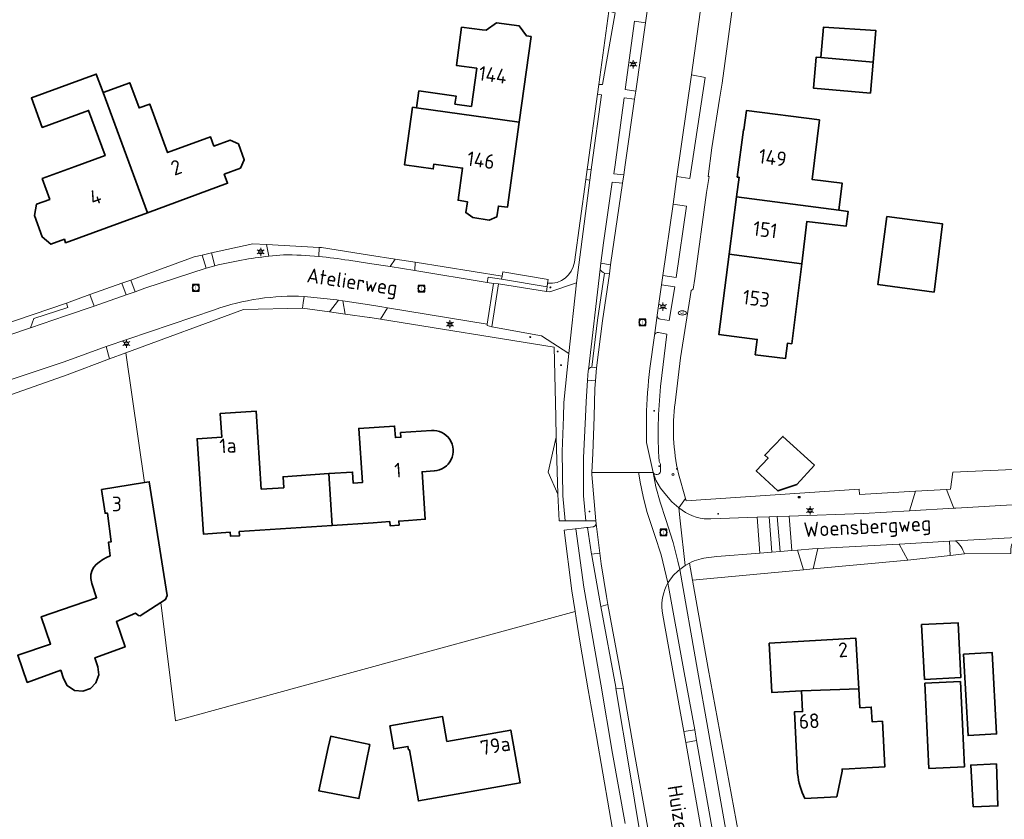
# Model space of a CAD drawing. Header units: metres. Extents: x 140853 to 145288, y 474558 to 480269.
# Tile 157 of 256: x 144862 to 144982, y 477003 to 477101. Entities that reach past the tile are written whole.
import ezdxf
from ezdxf.enums import TextEntityAlignment as Align
from ezdxf.lldxf.tags import DXFTag

# ---------------------------------------------------------------- set-up
doc = ezdxf.new("R2010")
doc.units = ezdxf.units.M
doc.header["$MEASUREMENT"] = 0
for name, color, linetype, lineweight in [('B-WE-GR-BEPLANTING_CULTUUR_HEESTERS-G', 90, 'Continuous', 18), ('B-WE-GR-GRAS_KRUIDENRIJK-G', 80, 'Continuous', 18), ('B-WE-GR-GROENVOORZIENING-G', 80, 'Continuous', 18), ('B-WE-IE-TERREINAFSCHEIDING_KUNSTMATIG_HEKWERK-G', 20, 'IE-TERREINAFSCHEIDING-KUNSTMATIG', 18), ('B-WE-KL-DATA_CAI-S', 90, 'KL-CAI-N', 18), ('B-WE-KL-ET_LS_OV_LICHTMAST-S', 190, 'Continuous', 18), ('B-WE-KL-WATER_BRANDLEIDING_PUT-S', 150, 'Continuous', 18), ('B-WE-KL-WATER_PUT-S', 170, 'Continuous', 18), ('B-WE-OG-BEBOUWING-G', 7, 'Continuous', 35), ('B-WE-OG-BEBOUWING_HUISNUMMER-T18', 10, 'Continuous', 18), ('B-WE-OG-BEBOUWING_STRAATNAAM-T18', 10, 'Continuous', 18), ('B-WE-OG-TERREIN_ERF-G', 7, 'Continuous', 18), ('B-WE-RI-GWA_RIOOLPUT-S', 30, 'Continuous', 18), ('B-WE-VH-VERHARDING_ASFALT-G', 252, 'Continuous', 18), ('B-WE-VH-VERHARDING_BEDRIJFSVLOERPLAAT-G', 252, 'Continuous', 18), ('B-WE-VH-VERHARDING_BETONSTRAATSTEEN-G', 252, 'Continuous', 18), ('B-WE-VH-VERHARDING_HALFVERHARDING_GRIND-G', 252, 'Continuous', 18), ('B-WE-VH-VERHARDING_OPEN-G', 252, 'Continuous', 18), ('B-WE-VH-VERHARDING_SIERBESTRATING-G', 252, 'Continuous', 18), ('B-WE-VH-VERHARDING_STRAATBAKSTEEN-G', 252, 'Continuous', 18), ('B-WE-VH-VERHARDING_TEGEL-G', 252, 'Continuous', 18), ('X-XX-XX-ALGEMEEN-S', 7, 'Continuous', 18)]:
    doc.layers.add(name, color=color, linetype=linetype, lineweight=lineweight)
doc.styles.add('NLCS-ISO', font='txt')
doc.styles.get("Standard").update_dxf_attribs({"font": 'arial.ttf'})
doc.linetypes.add('IE-TERREINAFSCHEIDING-KUNSTMATIG', pattern='A,4,[82,NLCS.shx,S=0.75,R=90,X=0,Y=0],4,-2', length=10)
tags = doc.linetypes.add('KL-CAI-N', pattern='A,4,-1,[101,NLCS.shx,S=0.5,R=0,X=0,Y=0],-1,4,-1,["C",Standard,S=1,R=0,X=-0.25,Y=-0.5],-1.5', length=12.5).pattern_tags.tags
tags[18] = DXFTag(74, 10)

# ---------------------------------------------------------------- blocks, each defined once
blk = doc.blocks.new('SIE-WEG_AFVALBAK_TYPE_01')
for radius in [0.25, 0.156]:
    blk.add_circle((0, 0), radius)
blk = doc.blocks.new('SKL-DATA_TERREINKAST-SO')
for q in [(-0.2, 0.2), (0.2, 0.2)]:
    blk.add_line((0, -0.21), q)
at = {"flags": 128}
blk.add_lwpolyline([(0.63, 0.35), (-0.63, 0.35), (-0.63, -0.35), (0.63, -0.35)], close=True, dxfattribs=at)
at = {"style": 'NLCS-ISO'}
blk.add_attdef('TYPE', text='', height=0.35, dxfattribs=at).set_placement((-0.03, 0.69), align=Align.MIDDLE_CENTER)
blk = doc.blocks.new('B-SIE-WEG_LICHTMAST-SO')
at = {"ltscale": 0.1}
for p, q in [((-1.1, 0.63), (-2.19, 1.27)), ((0, 1.27), (0, 2.53)), ((1.1, 0.63), (2.19, 1.27)), ((-1.1, -0.63), (-2.19, -1.27)), ((0, -1.27), (0, -2.53)), ((1.1, -0.63), (2.19, -1.27))]:
    blk.add_line(p, q, dxfattribs=at)
at = {"flags": 128}
for points in [[(-1.16, 0.5), (1.16, 0.5)], [(-1.16, -0.5), (1.16, -0.5)]]:
    blk.add_lwpolyline(points, dxfattribs=at)
at = {"ltscale": 0.1}
blk.add_circle((0, 0), 1.27, dxfattribs=at)
at = {"style": 'NLCS-ISO'}
blk.add_attdef('TYPE', text='', height=1.8, dxfattribs=at).set_placement((0, 2.53), align=Align.BOTTOM_CENTER)
blk = doc.blocks.new('SRI-PUT_INSPECTIE-SO')
at = {"lineweight": -3, "flags": 128}
blk.add_lwpolyline([(-2, -2), (2, -2), (2, 2), (-2, 2)], close=True, dxfattribs=at)
at = {"lineweight": -3, "ltscale": 1.5}
blk.add_circle((0, 0), 2, dxfattribs=at)
at = {"ltscale": 0.1, "style": 'NLCS-ISO'}
blk.add_text('I', height=2.5, dxfattribs=at).set_placement((0, -0.01), align=Align.MIDDLE_CENTER)
blk = doc.blocks.new('SKL-WATERLEIDINGPUT-SO')
at = {"color": 0, "linetype": 'ByBlock', "lineweight": 18}
blk.add_ellipse((0, 0), major_axis=(2.5, 0), ratio=0.54, dxfattribs=at)
at = {"color": 0, "linetype": 'ByBlock', "lineweight": 18, "style": 'NLCS-ISO'}
blk.add_text('wl', height=1.8, dxfattribs=at).set_placement((0, 0), align=Align.MIDDLE_CENTER)
blk = doc.blocks.new('SIE-WEG_STRAATPOT_BRANDKRAAN-SO')
blk.add_ellipse((0, 0), major_axis=(-0.729, 0), ratio=0.685994)
at = {"style": 'NLCS-ISO'}
blk.add_text('BR', height=0.4, dxfattribs=at).set_placement((-0.3, -0.15))

msp = doc.modelspace()

# ---------------------------------------------------------------- linework, layer by layer
at = {"layer": 'B-WE-GR-BEPLANTING_CULTUUR_HEESTERS-G', "ltscale": 0.2, "flags": 128}
for points in [[(144932.837, 477029.431), (144933.692, 477029.679), (144933.514, 477030.647), (144932.858, 477034.634), (144932.696, 477035.935), (144931.671, 477035.832), (144931.7, 477035.648), (144932.837, 477029.431)], [(144938.181, 476998.267), (144939.298, 476998.583), (144939.112, 476999.588), (144938.552, 477002.488), (144937.038, 477010.889), (144935.656, 477018.942), (144935.586, 477019.329), (144934.674, 477019.378), (144936.426, 477008.914), (144938.046, 476998.97), (144938.181, 476998.267)], [(144943.226, 477012.764), (144945.183, 477001.871), (144945.197, 477001.789), (144945.604, 477001.528), (144946.556, 477001.698), (144944.552, 477013.006), (144943.226, 477012.764)]]:
    msp.add_lwpolyline(points, close=True, dxfattribs=at)
msp.add_lwpolyline([(144940.345, 477028.883), (144940.423, 477028.372), (144941.733, 477021.077), (144942.986, 477014.104), (144944.325, 477014.285), (144943.049, 477021.311), (144941.054, 477032.299), (144941.054, 477032.299, 0.1572331), (144940.345, 477028.883)], format="xyb", close=True, dxfattribs=at)
at = {"layer": 'B-WE-GR-GRAS_KRUIDENRIJK-G', "ltscale": 0.2, "flags": 128}
for points in [[(144933.796, 477102.375), (144932.565, 477093.409), (144933.027, 477093.413), (144934.568, 477102.17), (144933.796, 477102.375)], [(144931.211, 477083.553), (144931.131, 477082.971), (144931.64, 477082.935), (144931.724, 477083.553), (144932.888, 477092.113), (144932.399, 477092.198), (144931.211, 477083.553)], [(144875.205, 477069.41), (144875.718, 477068.001), (144876.906, 477068.416), (144884.405, 477070.9), (144883.944, 477072.496), (144882.972, 477072.279), (144876.157, 477069.791), (144875.205, 477069.41)], [(144920.651, 477069.527), (144920.709, 477069.92), (144910.055, 477071.616), (144910.009, 477070.594), (144918.877, 477069.147), (144919.009, 477069.796), (144920.651, 477069.527)], [(144874.075, 477069.05), (144870.172, 477067.646), (144870.686, 477066.243), (144874.595, 477067.609), (144874.075, 477069.05)], [(144901.18, 477066.883), (144900.664, 477066.961), (144899.543, 477065.517), (144901.461, 477065.253), (144901.18, 477066.883)], [(144927.709, 477039.933), (144928.461, 477039.932), (144928.174, 477042.985), (144928.059, 477048.396), (144928.23, 477052.653), (144928.301, 477054.407), (144928.876, 477060.406), (144925.532, 477062.61), (144919.465, 477063.692), (144918.87, 477063.839), (144918.887, 477064.006), (144906.654, 477066.038), (144905.793, 477064.627), (144927.089, 477061.188), (144927.297, 477052.653), (144927.358, 477050.156), (144927.528, 477043.182), (144927.709, 477039.933)], [(144872.18, 477061.294), (144867.002, 477059.42), (144859.155, 477056.79), (144855.676, 477055.565), (144856.211, 477053.687), (144859.161, 477054.914), (144867.37, 477057.801), (144872.577, 477059.789), (144872.18, 477061.294)], [(144975.214, 477043.764), (144975.939, 477041.872), (144976.097, 477041.461), (144976.347, 477041.475), (144983.971, 477041.907), (144994.845, 477042.41), (145000, 477042.578), (145000.952, 477042.614), (145000.946, 477042.763), (145000.789, 477046.974), (145000, 477046.939), (144975.99, 477045.869), (144975.675, 477043.784), (144975.214, 477043.764)], [(144958.871, 477034.011), (144970.454, 477035.101), (144969.393, 477037.07), (144959.424, 477036.519), (144958.871, 477034.011)]]:
    msp.add_lwpolyline(points, close=True, dxfattribs=at)
for points in [[(144926.29, 477069.037), (144926.227, 477068.613), (144926.138, 477068.037), (144926.545, 477067.974), (144929.817, 477069.081), (144931.457, 477081.678), (144930.966, 477081.769), (144929.572, 477071.612), (144929.572, 477071.612, -0.4044537), (144926.29, 477069.037)], [(144885.062, 477072.745), (144885.492, 477071.176), (144885.492, 477071.176, -0.0310278), (144892.096, 477072.353), (144892.096, 477072.353), (144891.822, 477073.791), (144890.164, 477073.883), (144885.062, 477072.745)], [(144904.456, 477072.494), (144898.558, 477073.418), (144898.286, 477073.433), (144898.234, 477072.304), (144898.234, 477072.304, -0.0163326), (144901.905, 477071.854), (144901.905, 477071.854), (144904.456, 477071.46), (144906.994, 477071.068), (144907.603, 477072.001), (144904.456, 477072.494)], [(144885.453, 477065.793), (144872.18, 477061.294), (144872.577, 477059.789), (144874.555, 477060.515), (144889.009, 477065.825), (144896.232, 477065.973), (144896.339, 477066.648), (144896.453, 477067.408), (144896.453, 477067.408, 0.0971694), (144885.453, 477065.793)], [(144970.827, 477041.69), (144971.42, 477043.547), (144964.533, 477043.153), (144964.496, 477043.802), (144943.291, 477042.375), (144943.199, 477042.664), (144942.383, 477041.511), (144942.383, 477041.511, 0.1665046), (144945.975, 477040.143), (144945.975, 477040.143), (144946.29, 477040.15), (144951.97, 477040.347), (144953.45, 477040.402), (144954.441, 477040.438), (144955.901, 477040.492), (144965.03, 477040.828), (144970.655, 477041.15), (144970.827, 477041.69)], [(144975.574, 477037.412), (144975.67, 477035.668), (144977.395, 477035.855), (144977.395, 477035.855, 0.1658532), (144976.31, 477037.453), (144976.31, 477037.453), (144975.574, 477037.412)], [(144944.07, 477032.623), (144957.676, 477033.899), (144956.93, 477036.332), (144956.245, 477036.277), (144954.789, 477036.158), (144953.803, 477036.078), (144952.327, 477035.957), (144947.045, 477035.527), (144946.045, 477035.413), (144946.045, 477035.413, 0.0944519), (144943.693, 477034.741), (144943.693, 477034.741), (144944.07, 477032.623)]]:
    msp.add_lwpolyline(points, format="xyb", close=True, dxfattribs=at)
msp.add_lwpolyline([(144860.107, 477062.633), (144862.866, 477063.568), (144863.287, 477064.706), (144867.465, 477066.081), (144867.288, 477066.594), (144858.945, 477063.76)], dxfattribs=at)
at = {"layer": 'B-WE-GR-GROENVOORZIENING-G', "ltscale": 0.2, "flags": 128}
for points in [[(144937.094, 477092.579), (144938.292, 477100.97), (144936.955, 477101.144), (144935.806, 477092.778), (144937.094, 477092.579)], [(144942.155, 477082.108), (144943.738, 477081.86), (144945.595, 477094.258), (144943.927, 477094.6), (144942.155, 477082.108)], [(144936.953, 477091.588), (144935.695, 477091.743), (144934.573, 477083.553), (144934.423, 477082.457), (144935.631, 477082.334), (144935.805, 477083.553), (144936.953, 477091.588)], [(144934.014, 477071.309), (144935.482, 477081.292), (144934.228, 477081.438), (144933.154, 477073.993), (144932.831, 477071.482), (144934.014, 477071.309)], [(144941.678, 477078.741), (144940.435, 477069.979), (144942.066, 477069.746), (144943.338, 477078.5), (144941.678, 477078.741)], [(144932.103, 477056.135), (144932.175, 477057.06), (144931.168, 477057.154), (144931.026, 477054.513), (144930.919, 477052.653), (144930.71, 477047.654), (144930.679, 477042.972), (144930.97, 477039.928), (144932.211, 477039.926), (144931.718, 477045.614), (144931.73, 477045.831), (144931.854, 477048.166), (144932.007, 477052.653), (144932.103, 477056.135)], [(144927.528, 477043.182), (144927.358, 477050.156), (144926.354, 477045.866), (144927.528, 477043.182)]]:
    msp.add_lwpolyline(points, close=True, dxfattribs=at)
for points in [[(144939.746, 477065.123), (144939.737, 477065.063), (144939.737, 477065.063, 0.4449995), (144940.15, 477064.64), (144940.15, 477064.64), (144941.211, 477064.461), (144941.884, 477068.577), (144940.274, 477068.84), (144939.746, 477065.123)], [(144939.977, 477047.207, -0.0442783), (144940.15, 477056.399), (144940.15, 477056.399), (144940.927, 477062.796), (144939.899, 477063.008), (144939.899, 477063.008, 0.372477), (144939.386, 477062.619), (144939.386, 477062.619), (144938.814, 477058.593), (144938.814, 477058.593, 0.0206883), (144938.407, 477052.649), (144938.407, 477052.649), (144938.434, 477049.536), (144939.231, 477045.831), (144939.231, 477045.831, 0.6761976), (144940.139, 477045.979), (144940.139, 477045.979), (144940.137, 477046.876), (144939.977, 477047.207)]]:
    msp.add_lwpolyline(points, format="xyb", close=True, dxfattribs=at)
at = {"layer": 'B-WE-IE-TERREINAFSCHEIDING_KUNSTMATIG_HEKWERK-G', "ltscale": 0.2, "flags": 128}
for points in [[(144933.796, 477102.375), (144932.565, 477093.409)], [(144932.399, 477092.198), (144931.211, 477083.553)], [(144931.211, 477083.553), (144931.131, 477082.971)], [(144929.572, 477071.612), (144930.966, 477081.769)], [(144885.062, 477072.745), (144890.164, 477073.883), (144891.822, 477073.791)], [(144898.286, 477073.433), (144898.558, 477073.418), (144904.456, 477072.494)], [(144875.205, 477069.41), (144876.157, 477069.791), (144882.972, 477072.279), (144883.944, 477072.496)], [(144904.456, 477072.494), (144907.603, 477072.001)], [(144907.603, 477072.001), (144910.055, 477071.616)], [(144910.055, 477071.616), (144920.709, 477069.92)], [(144870.172, 477067.646), (144874.075, 477069.05)], [(144858.945, 477063.76), (144867.288, 477066.594)], [(144874.555, 477060.515), (144889.009, 477065.825), (144896.232, 477065.973)], [(144904.545, 477064.828), (144905.793, 477064.627)], [(144905.793, 477064.627), (144927.089, 477061.188), (144927.297, 477052.653)], [(144927.297, 477052.653), (144927.358, 477050.156)], [(144927.358, 477050.156), (144927.528, 477043.182)], [(144975.675, 477043.784), (144975.99, 477045.869), (145000, 477046.939)], [(144927.528, 477043.182), (144927.709, 477039.933)], [(144943.291, 477042.375), (144964.496, 477043.802), (144964.533, 477043.153), (144971.42, 477043.547)], [(144975.214, 477043.764), (144975.675, 477043.784)], [(144943.199, 477042.664), (144943.291, 477042.375)]]:
    msp.add_lwpolyline(points, dxfattribs=at)
msp.add_lwpolyline([(144926.29, 477069.037, 0.4044537), (144929.572, 477071.612)], format="xyb", dxfattribs=at)
at = {"layer": 'B-WE-OG-BEBOUWING-G', "ltscale": 0.2, "flags": 128}
for points in [[(144910.219, 477090.536), (144922.807, 477088.783), (144924.268, 477099.271), (144923.723, 477099.347), (144922.786, 477100.588), (144920.012, 477100.974), (144918.771, 477100.037), (144918.266, 477100.107), (144915.753, 477100.406), (144915.103, 477095.741), (144917.609, 477095.392), (144916.957, 477090.708), (144914.926, 477090.99), (144915.064, 477091.981), (144910.508, 477092.615), (144910.219, 477090.536)], [(144959.812, 477096.7), (144966.207, 477096.137), (144966.548, 477100.008), (144960.132, 477100.436), (144959.812, 477096.7)], [(144959.812, 477096.7), (144959.234, 477096.749), (144958.908, 477092.933), (144965.873, 477092.337), (144966.207, 477096.137), (144959.812, 477096.7)], [(144864.315, 477081.861), (144865.248, 477079.317), (144863.605, 477078.715), (144863.373, 477077.341), (144864.33, 477074.731), (144865.398, 477073.823), (144867.041, 477074.425), (144867.196, 477074.003), (144877.216, 477077.678), (144871.786, 477092.408), (144870.957, 477094.668), (144862.998, 477091.75), (144864.324, 477088.132), (144870, 477090.213), (144872.026, 477084.689), (144868.361, 477083.345), (144864.315, 477081.861)], [(144877.216, 477077.678), (144887.053, 477081.285), (144886.643, 477082.402), (144888.615, 477083.125), (144889.087, 477084.161), (144888.375, 477086.105), (144887.348, 477086.58), (144885.376, 477085.857), (144884.967, 477086.974), (144879.696, 477085.041), (144877.509, 477091.005), (144876.195, 477090.523), (144875.063, 477093.609), (144871.786, 477092.408), (144877.216, 477077.678)], [(144922.807, 477088.783), (144910.219, 477090.536), (144909.733, 477090.603), (144908.748, 477083.531), (144912.274, 477083.04), (144912.358, 477083.645), (144915.865, 477083.157), (144915.316, 477079.215), (144916.463, 477079.017), (144916.254, 477077.698), (144917.133, 477077.076), (144919.106, 477076.787), (144920.081, 477077.184), (144920.265, 477078.501), (144921.354, 477078.349), (144922.807, 477088.783)], [(144959.646, 477089.06), (144950.681, 477090.217), (144950.374, 477087.837), (144950.304, 477087.846), (144949.553, 477082.055), (144949.771, 477082.026), (144949.46, 477079.631), (144962.017, 477077.984), (144962.427, 477081.287), (144958.737, 477081.746), (144959.646, 477089.06)], [(144962.017, 477077.984), (144949.46, 477079.631), (144948.548, 477072.599), (144957.452, 477071.416), (144958.099, 477076.617), (144962.901, 477076.02), (144963.128, 477077.846), (144962.017, 477077.984)], [(144973.7, 477067.95), (144974.706, 477076.32), (144967.901, 477077.213), (144966.774, 477068.888), (144973.7, 477067.95)], [(144948.548, 477072.599), (144947.272, 477062.768), (144951.999, 477062.158), (144951.755, 477060.273), (144955.455, 477059.796), (144955.698, 477061.68), (144956.233, 477061.611), (144957.452, 477071.416), (144948.548, 477072.599)], [(144899.471, 477045.701), (144893.852, 477045.328), (144893.941, 477043.979), (144891.177, 477043.796), (144890.542, 477053.375), (144886.157, 477053.09), (144886.35, 477050.186), (144883.306, 477049.985), (144884.081, 477038.296), (144887.384, 477038.516), (144887.418, 477038.017), (144888.515, 477038.089), (144888.482, 477038.588), (144899.878, 477039.344), (144899.471, 477045.701)], [(144959.015, 477046.73), (144955.137, 477050.255), (144952.926, 477047.956), (144953.323, 477047.589), (144951.884, 477046.032), (144954.541, 477043.577), (144956.857, 477044.356), (144959.015, 477046.73)], [(144862.457, 477020.109), (144866.585, 477021.605), (144866.922, 477020.609), (144867.399, 477019.726), (144868.267, 477019.137), (144869.282, 477019.019), (144870.255, 477019.369), (144870.893, 477020.067), (144871.247, 477021.059), (144871.125, 477022.02), (144870.79, 477023.129), (144874.484, 477024.467), (144873.421, 477027.556), (144875.768, 477028.594), (144876.121, 477028.293), (144876.324, 477028.276), (144877.044, 477028.703), (144878.882, 477029.916), (144879.428, 477030.277), (144879.637, 477030.747), (144877.436, 477044.711), (144876.871, 477044.617), (144871.601, 477043.744), (144872.028, 477040.837), (144872.326, 477040.868), (144872.763, 477037.336), (144872.44, 477037.286), (144872.572, 477036.289), (144872.659, 477035.631), (144872.192, 477035.432), (144871.74, 477035.176), (144871.318, 477034.855), (144870.935, 477034.563), (144870.633, 477034.253), (144870.428, 477033.852), (144870.294, 477033.333), (144870.282, 477032.831), (144870.397, 477032.251), (144870.989, 477030.494), (144866.821, 477029.06), (144864.193, 477028.156), (144865.341, 477024.818), (144861.319, 477023.448), (144862.457, 477020.109)], [(144972.495, 477020.472), (144976.955, 477020.695), (144976.618, 477027.429), (144972.158, 477027.206), (144972.495, 477020.472)], [(144957.426, 477019.07), (144964.451, 477019.307), (144964.093, 477025.523), (144953.467, 477024.911), (144953.781, 477018.88), (144957.426, 477019.07)], [(144977.287, 477023.584), (144977.851, 477013.6), (144981.355, 477013.798), (144980.791, 477023.782), (144977.287, 477023.584)], [(144973.054, 477009.562), (144977.41, 477009.768), (144976.916, 477020.206), (144972.56, 477020), (144973.054, 477009.562)], [(144906.927, 477014.77), (144907.423, 477011.963), (144909.166, 477012.272), (144909.243, 477011.838), (144909.341, 477011.856), (144910.451, 477005.584), (144922.911, 477007.791), (144921.764, 477014.264), (144913.945, 477012.871), (144913.422, 477015.919), (144906.927, 477014.77)], [(144904.48, 477012.519), (144900.606, 477013.332), (144899.709, 477013.52), (144899.405, 477012.143), (144898.232, 477006.829), (144903.165, 477005.862), (144904.48, 477012.519)], [(144981.316, 477010.131), (144978.177, 477009.985), (144978.477, 477004.874), (144981.515, 477004.974), (144981.316, 477010.131)]]:
    msp.add_lwpolyline(points, close=True, dxfattribs=at)
for points in [[(144912.063, 477050.986), (144908.272, 477050.735), (144908.31, 477050.156), (144907.621, 477050.11), (144907.527, 477051.537), (144903.136, 477051.246), (144903.577, 477044.6), (144902.47, 477044.527), (144902.379, 477045.894), (144899.471, 477045.701), (144899.878, 477039.344), (144904.891, 477039.677), (144904.893, 477039.677), (144906.941, 477039.813), (144906.975, 477039.314), (144908.072, 477039.386), (144908.039, 477039.885), (144909.253, 477039.966), (144911.292, 477040.102), (144910.906, 477045.929), (144912.401, 477046.028), (144912.401, 477046.028, 1.0020076), (144912.063, 477050.986)], [(144957.839, 477005.885), (144961.753, 477006.099), (144962.413, 477009.23), (144962.399, 477009.479), (144963.272, 477009.527), (144966.146, 477009.684), (144966.912, 477009.726), (144967.662, 477009.767), (144967.356, 477015.354), (144966.085, 477015.281), (144965.981, 477017.088), (144964.583, 477017.007), (144964.451, 477019.307), (144957.426, 477019.07), (144957.557, 477016.543), (144956.558, 477016.491), (144956.953, 477008.929), (144956.953, 477008.929, 0.090035), (144957.839, 477005.885)]]:
    msp.add_lwpolyline(points, format="xyb", close=True, dxfattribs=at)
at = {"layer": 'B-WE-OG-TERREIN_ERF-G', "ltscale": 0.2, "flags": 128}
for points in [[(144950.7, 477115.584), (144947.705, 477093.576), (144947.365, 477091.588), (144946.433, 477085.633), (144945.982, 477082.108), (144946.088, 477082.105), (144945.782, 477080.17), (144944.35, 477069.635), (144944.124, 477068.299), (144943.908, 477068.166), (144942.568, 477059.894), (144941.936, 477054.389), (144941.936, 477054.389, 0.0900418), (144942.335, 477045.693), (144942.335, 477045.693), (144943.199, 477042.664), (144943.291, 477042.375), (144964.496, 477043.802), (144964.533, 477043.153), (144971.42, 477043.547), (144975.214, 477043.764), (144975.675, 477043.784), (144975.99, 477045.869), (145000, 477046.939)], [(144858.945, 477063.76), (144867.288, 477066.594), (144870.172, 477067.646), (144874.075, 477069.05), (144875.205, 477069.41), (144876.157, 477069.791), (144882.972, 477072.279), (144883.944, 477072.496), (144885.062, 477072.745), (144890.164, 477073.883), (144891.822, 477073.791), (144898.286, 477073.433), (144898.286, 477073.433), (144898.558, 477073.418), (144904.456, 477072.494), (144907.603, 477072.001), (144910.055, 477071.616), (144920.709, 477069.92), (144920.785, 477070.427), (144926.357, 477069.49), (144926.29, 477069.037), (144926.29, 477069.037, 0.4044537), (144929.572, 477071.612), (144929.572, 477071.612), (144930.966, 477081.769), (144931.131, 477082.971), (144931.211, 477083.553), (144932.399, 477092.198), (144932.565, 477093.409), (144933.796, 477102.375)], [(144912.063, 477050.986, -1.0020076), (144912.401, 477046.028)], [(144957.839, 477005.885, -0.090035), (144956.953, 477008.929)]]:
    msp.add_lwpolyline(points, format="xyb", dxfattribs=at)
for points in [[(144922.807, 477088.783), (144921.354, 477078.349), (144920.265, 477078.501), (144920.081, 477077.184), (144919.106, 477076.787), (144917.133, 477077.076), (144916.254, 477077.698), (144916.463, 477079.017), (144915.316, 477079.215), (144915.865, 477083.157), (144912.358, 477083.645), (144912.274, 477083.04), (144908.748, 477083.531), (144909.733, 477090.603), (144910.219, 477090.536), (144910.508, 477092.615), (144915.064, 477091.981), (144914.926, 477090.99), (144916.957, 477090.708), (144917.609, 477095.392), (144915.103, 477095.741), (144915.753, 477100.406), (144918.266, 477100.107), (144918.771, 477100.037), (144920.012, 477100.974), (144922.786, 477100.588), (144923.723, 477099.347), (144924.268, 477099.271), (144922.807, 477088.783)], [(144959.812, 477096.7), (144960.132, 477100.436), (144966.548, 477100.008), (144966.207, 477096.137), (144965.873, 477092.337), (144958.908, 477092.933), (144959.234, 477096.749), (144959.812, 477096.7)], [(144867.196, 477074.003), (144867.041, 477074.425), (144865.398, 477073.823), (144864.33, 477074.731), (144863.373, 477077.341), (144863.605, 477078.715), (144865.248, 477079.317), (144864.315, 477081.861), (144868.361, 477083.345), (144872.026, 477084.689), (144870, 477090.213), (144864.324, 477088.132), (144862.998, 477091.75), (144870.957, 477094.668), (144871.786, 477092.408), (144875.063, 477093.609), (144876.195, 477090.523), (144877.509, 477091.005), (144879.696, 477085.041), (144884.967, 477086.974), (144885.376, 477085.857), (144887.348, 477086.58), (144888.375, 477086.105), (144889.087, 477084.161), (144888.615, 477083.125), (144886.643, 477082.402), (144887.053, 477081.285), (144877.216, 477077.678), (144867.196, 477074.003)], [(144949.46, 477079.631), (144949.771, 477082.026), (144949.553, 477082.055), (144950.304, 477087.846), (144950.374, 477087.837), (144950.681, 477090.217), (144959.646, 477089.06), (144958.737, 477081.746), (144962.427, 477081.287), (144962.017, 477077.984), (144963.128, 477077.846), (144962.901, 477076.02), (144958.099, 477076.617), (144957.452, 477071.416), (144956.233, 477061.611), (144955.698, 477061.68), (144955.455, 477059.796), (144951.755, 477060.273), (144951.999, 477062.158), (144947.272, 477062.768), (144948.548, 477072.599), (144949.46, 477079.631)], [(144973.7, 477067.95), (144966.774, 477068.888), (144967.901, 477077.213), (144974.706, 477076.32), (144973.7, 477067.95)], [(144930.97, 477039.928), (144928.461, 477039.932), (144927.709, 477039.933), (144927.528, 477043.182), (144926.354, 477045.866), (144927.358, 477050.156), (144927.297, 477052.653), (144927.089, 477061.188), (144905.793, 477064.627), (144904.545, 477064.828), (144904.456, 477064.841), (144901.461, 477065.253), (144899.543, 477065.517), (144896.232, 477065.973), (144889.009, 477065.825), (144874.555, 477060.515), (144876.871, 477044.617), (144877.436, 477044.711), (144879.637, 477030.747), (144879.428, 477030.277), (144878.882, 477029.916), (144880.66, 477015.409), (144900.951, 477020.948), (144929.66, 477028.783), (144929.265, 477031.343), (144928.33, 477038.789), (144929.652, 477038.937), (144929.749, 477038.947), (144931.051, 477039.086), (144931.167, 477039.098), (144931.27, 477039.109), (144931.825, 477039.166), (144931.875, 477039.174), (144931.922, 477039.188), (144931.965, 477039.205), (144932.003, 477039.224), (144932.04, 477039.248), (144932.07, 477039.27), (144932.096, 477039.292), (144932.119, 477039.315), (144932.147, 477039.346), (144932.17, 477039.377), (144932.185, 477039.401), (144932.201, 477039.43), (144932.214, 477039.456), (144932.229, 477039.495), (144932.237, 477039.523), (144932.243, 477039.56), (144932.211, 477039.926), (144930.97, 477039.928)], [(144959.015, 477046.73), (144956.857, 477044.356), (144954.541, 477043.577), (144951.884, 477046.032), (144953.323, 477047.589), (144952.926, 477047.956), (144955.137, 477050.255), (144959.015, 477046.73)], [(144972.495, 477020.472), (144972.158, 477027.206), (144976.618, 477027.429), (144976.955, 477020.695), (144972.495, 477020.472)], [(144977.287, 477023.584), (144980.791, 477023.782), (144981.355, 477013.798), (144977.851, 477013.6), (144977.287, 477023.584)], [(144973.054, 477009.562), (144972.56, 477020), (144976.916, 477020.206), (144977.41, 477009.768), (144973.054, 477009.562)], [(144906.927, 477014.77), (144913.422, 477015.919), (144913.945, 477012.871), (144921.764, 477014.264), (144922.911, 477007.791), (144910.451, 477005.584), (144909.341, 477011.856), (144909.243, 477011.838), (144909.166, 477012.272), (144907.423, 477011.963), (144906.927, 477014.77)], [(144904.48, 477012.519), (144903.165, 477005.862), (144898.232, 477006.829), (144899.405, 477012.143), (144899.709, 477013.52), (144900.606, 477013.332), (144904.48, 477012.519)], [(144981.316, 477010.131), (144981.515, 477004.974), (144978.477, 477004.874), (144978.177, 477009.985), (144981.316, 477010.131)]]:
    msp.add_lwpolyline(points, close=True, dxfattribs=at)
for points in [[(144934.63, 477000), (144932.287, 477013.498), (144931.277, 477019.215), (144930.266, 477024.931), (144929.784, 477027.977), (144929.66, 477028.783), (144900.951, 477020.948), (144880.66, 477015.409), (144878.882, 477029.916), (144877.044, 477028.703), (144876.324, 477028.276), (144876.121, 477028.293), (144875.768, 477028.594), (144873.421, 477027.556), (144874.484, 477024.467), (144870.79, 477023.129), (144871.125, 477022.02), (144871.247, 477021.059), (144870.893, 477020.067), (144870.255, 477019.369), (144869.282, 477019.019), (144868.267, 477019.137), (144867.399, 477019.726), (144866.922, 477020.609), (144866.585, 477021.605), (144862.457, 477020.109), (144861.319, 477023.448), (144865.341, 477024.818), (144864.193, 477028.156), (144866.821, 477029.06), (144870.989, 477030.494), (144870.397, 477032.251), (144870.282, 477032.831), (144870.294, 477033.333), (144870.428, 477033.852), (144870.633, 477034.253), (144870.935, 477034.563), (144871.318, 477034.855), (144871.74, 477035.176), (144872.192, 477035.432), (144872.659, 477035.631), (144872.572, 477036.289), (144872.44, 477037.286), (144872.763, 477037.336), (144872.326, 477040.868), (144872.028, 477040.837), (144871.601, 477043.744), (144876.871, 477044.617), (144874.555, 477060.515), (144872.577, 477059.789), (144867.37, 477057.801), (144859.161, 477054.914)], [(144912.401, 477046.028), (144910.906, 477045.929), (144911.292, 477040.102), (144909.253, 477039.966), (144908.039, 477039.885), (144908.072, 477039.386), (144906.975, 477039.314), (144906.941, 477039.813), (144904.893, 477039.677), (144904.891, 477039.677), (144899.878, 477039.344), (144888.482, 477038.588), (144888.515, 477038.089), (144887.418, 477038.017), (144887.384, 477038.516), (144884.081, 477038.296), (144883.306, 477049.985), (144886.35, 477050.186), (144886.157, 477053.09), (144890.542, 477053.375), (144891.177, 477043.796), (144893.941, 477043.979), (144893.852, 477045.328), (144899.471, 477045.701)], [(144899.471, 477045.701), (144902.379, 477045.894), (144902.47, 477044.527), (144903.577, 477044.6), (144903.136, 477051.246), (144907.527, 477051.537), (144907.621, 477050.11), (144908.31, 477050.156), (144908.272, 477050.735), (144912.063, 477050.986)], [(144983.103, 477035.902), (144977.395, 477035.855), (144975.67, 477035.668), (144970.454, 477035.101), (144958.871, 477034.011), (144957.676, 477033.899), (144944.07, 477032.623), (144945.991, 477021.835), (144949.707, 477001.638), (144952.088, 476988.001), (144954.166, 476974.907), (144955.896, 476962.727), (144956.282, 476957.094), (144956.477, 476951.022), (144956.202, 476940.364), (144955.183, 476926.741)], [(144957.426, 477019.07), (144953.781, 477018.88), (144953.467, 477024.911), (144964.093, 477025.523), (144964.451, 477019.307), (144964.583, 477017.007), (144965.981, 477017.088), (144966.085, 477015.281), (144967.356, 477015.354), (144967.662, 477009.767), (144966.912, 477009.726), (144966.146, 477009.684), (144963.272, 477009.527), (144962.399, 477009.479), (144962.413, 477009.23), (144961.753, 477006.099), (144957.839, 477005.885)], [(144956.953, 477008.929), (144956.558, 477016.491), (144957.557, 477016.543), (144957.426, 477019.07)]]:
    msp.add_lwpolyline(points, dxfattribs=at)
at = {"layer": 'B-WE-VH-VERHARDING_ASFALT-G', "ltscale": 0.2, "flags": 128}
for points in [[(144945.181, 477103.439), (144943.927, 477094.6), (144945.595, 477094.258), (144943.738, 477081.86), (144942.155, 477082.108), (144941.678, 477078.741), (144943.338, 477078.5), (144942.066, 477069.746), (144940.435, 477069.979), (144940.274, 477068.84), (144941.884, 477068.577), (144941.211, 477064.461), (144940.15, 477064.64), (144940.15, 477064.64, -0.4449995), (144939.737, 477065.063), (144939.737, 477065.063), (144939.386, 477062.619), (144939.386, 477062.619, -0.372477), (144939.899, 477063.008), (144939.899, 477063.008), (144940.927, 477062.796), (144940.15, 477056.399), (144940.15, 477056.399, 0.0442783), (144939.977, 477047.207), (144939.977, 477047.207), (144940.137, 477046.876), (144940.139, 477045.979), (144940.139, 477045.979, -0.6761976), (144939.231, 477045.831), (144939.231, 477045.831), (144939.546, 477044.891), (144940.134, 477043.933), (144940.891, 477043.008), (144941.532, 477042.246), (144942.383, 477041.511), (144943.199, 477042.664), (144942.335, 477045.693), (144942.335, 477045.693, -0.0900418), (144941.936, 477054.389), (144941.936, 477054.389), (144942.568, 477059.894), (144943.908, 477068.166), (144944.124, 477068.299), (144944.35, 477069.635), (144945.782, 477080.17), (144946.088, 477082.105), (144945.982, 477082.108), (144946.433, 477085.633), (144947.365, 477091.588), (144947.705, 477093.576), (144950.7, 477115.584)], [(144939.559, 477109.872), (144938.292, 477100.97), (144937.094, 477092.579), (144936.953, 477091.588), (144935.805, 477083.553), (144935.631, 477082.334), (144935.482, 477081.292), (144934.014, 477071.309), (144933.873, 477070.193), (144933.017, 477064.428), (144932.302, 477058.67), (144932.175, 477057.06), (144932.103, 477056.135), (144932.007, 477052.653), (144931.854, 477048.166), (144931.73, 477045.831), (144935.534, 477045.831), (144937.477, 477045.831), (144939.231, 477045.831), (144938.434, 477049.536), (144938.407, 477052.649), (144938.407, 477052.649, -0.0206883), (144938.814, 477058.593), (144938.814, 477058.593), (144939.386, 477062.619), (144939.737, 477065.063), (144939.746, 477065.123), (144940.274, 477068.84), (144940.435, 477069.979), (144941.678, 477078.741), (144942.155, 477082.108), (144943.927, 477094.6), (144945.181, 477103.439)], [(144859.155, 477056.79), (144867.002, 477059.42), (144872.18, 477061.294), (144885.453, 477065.793), (144885.453, 477065.793, -0.0971694), (144896.453, 477067.408), (144896.453, 477067.408), (144900.454, 477066.993), (144900.664, 477066.961), (144901.18, 477066.883), (144904.456, 477066.385), (144905.719, 477066.193), (144906.654, 477066.038), (144918.887, 477064.006), (144919.666, 477069.024), (144918.877, 477069.147), (144910.009, 477070.594), (144906.994, 477071.068), (144904.456, 477071.46), (144901.905, 477071.854), (144901.905, 477071.854, 0.0163326), (144898.234, 477072.304), (144898.234, 477072.304, 0.0191283), (144893.893, 477072.529), (144893.893, 477072.529), (144892.096, 477072.353), (144892.096, 477072.353, 0.0310278), (144885.492, 477071.176), (144885.492, 477071.176), (144884.405, 477070.9), (144876.906, 477068.416), (144875.718, 477068.001), (144874.595, 477067.609), (144870.686, 477066.243), (144867.172, 477065.028), (144862.866, 477063.568), (144860.107, 477062.633)], [(144945.183, 477001.871), (144943.226, 477012.764), (144942.986, 477014.104), (144941.733, 477021.077), (144940.423, 477028.372), (144940.345, 477028.883), (144940.345, 477028.883, -0.1572331), (144941.054, 477032.299), (144941.054, 477032.299), (144940.23, 477035.753), (144939.447, 477038.127), (144938.479, 477041.064), (144938, 477042.878), (144937.636, 477044.634), (144937.496, 477045.687), (144937.477, 477045.831), (144935.534, 477045.831), (144931.73, 477045.831), (144931.718, 477045.614), (144932.211, 477039.926), (144932.243, 477039.56), (144932.696, 477035.935), (144932.858, 477034.634), (144933.514, 477030.647), (144933.692, 477029.679), (144935.586, 477019.329), (144935.656, 477018.942), (144937.038, 477010.889), (144938.552, 477002.488)]]:
    msp.add_lwpolyline(points, format="xyb", dxfattribs=at)
msp.add_lwpolyline([(144934.568, 477102.17), (144933.027, 477093.413), (144932.565, 477093.409), (144932.399, 477092.198), (144932.888, 477092.113), (144931.724, 477083.553), (144931.64, 477082.935), (144931.457, 477081.678), (144929.817, 477069.081), (144928.876, 477060.406), (144928.301, 477054.407), (144928.23, 477052.653), (144928.059, 477048.396), (144928.174, 477042.985), (144928.461, 477039.932), (144930.97, 477039.928), (144930.679, 477042.972), (144930.71, 477047.654), (144930.919, 477052.653), (144931.026, 477054.513), (144931.168, 477057.154), (144931.282, 477058.32), (144931.294, 477058.42), (144932.744, 477070.772), (144932.831, 477071.482), (144933.154, 477073.993), (144934.228, 477081.438), (144935.482, 477081.292), (144935.631, 477082.334), (144934.423, 477082.457), (144934.573, 477083.553), (144935.695, 477091.743), (144936.953, 477091.588), (144937.094, 477092.579), (144935.806, 477092.778), (144936.955, 477101.144), (144938.292, 477100.97), (144939.559, 477109.872)], dxfattribs=at)
msp.add_lwpolyline([(144937.496, 477045.687), (144937.636, 477044.634), (144938, 477042.878), (144938.479, 477041.064), (144939.447, 477038.127), (144940.23, 477035.753), (144941.054, 477032.299), (144941.054, 477032.299, -0.0851311), (144942.5, 477033.966), (144942.5, 477033.966), (144942.277, 477034.951), (144941.679, 477037.255), (144940.8, 477040.076), (144940.078, 477042.199), (144939.557, 477044.09), (144939.231, 477045.831), (144937.477, 477045.831), (144937.496, 477045.687)], format="xyb", close=True, dxfattribs=at)
msp.add_lwpolyline([(144939.231, 477045.831), (144939.557, 477044.09), (144940.078, 477042.199), (144940.8, 477040.076), (144941.679, 477037.255), (144942.277, 477034.951), (144942.5, 477033.966), (144943.17, 477034.447), (144942.561, 477039.907), (144942.383, 477041.511), (144941.532, 477042.246), (144940.891, 477043.008), (144940.134, 477043.933), (144939.546, 477044.891), (144939.231, 477045.831)], close=True, dxfattribs=at)
at = {"layer": 'B-WE-VH-VERHARDING_BEDRIJFSVLOERPLAAT-G', "ltscale": 0.2, "flags": 128}
msp.add_lwpolyline([(144919.666, 477069.024), (144918.887, 477064.006), (144918.87, 477063.839), (144919.465, 477063.692), (144920.269, 477068.946), (144919.666, 477069.024)], close=True, dxfattribs=at)
at = {"layer": 'B-WE-VH-VERHARDING_BETONSTRAATSTEEN-G', "ltscale": 0.2, "flags": 128}
for points in [[(144933.873, 477070.193), (144934.014, 477071.309), (144932.831, 477071.482), (144932.744, 477070.772), (144932.744, 477070.772, 0.2122496), (144933.276, 477070.291), (144933.276, 477070.291), (144933.873, 477070.193)], [(144931.698, 477058.731), (144932.421, 477064.517), (144933.276, 477070.291), (144933.276, 477070.291, -0.2122496), (144932.744, 477070.772), (144932.744, 477070.772), (144931.294, 477058.42), (144931.294, 477058.42, -0.3538627), (144931.698, 477058.731)], [(144932.175, 477057.06), (144932.302, 477058.67), (144931.698, 477058.731), (144931.698, 477058.731, 0.3538627), (144931.294, 477058.42), (144931.294, 477058.42), (144931.282, 477058.32), (144931.168, 477057.154), (144932.175, 477057.06)]]:
    msp.add_lwpolyline(points, format="xyb", close=True, dxfattribs=at)
for points in [[(144920.269, 477068.946), (144919.465, 477063.692), (144925.532, 477062.61), (144928.876, 477060.406), (144929.817, 477069.081), (144926.545, 477067.974), (144926.138, 477068.037), (144920.269, 477068.946)], [(144952.327, 477035.957), (144953.803, 477036.078), (144953.45, 477040.402), (144951.97, 477040.347), (144952.327, 477035.957)], [(144954.789, 477036.158), (144956.245, 477036.277), (144955.901, 477040.492), (144954.441, 477040.438), (144954.789, 477036.158)], [(144969.393, 477037.07), (144970.454, 477035.101), (144975.67, 477035.668), (144975.574, 477037.412), (144969.393, 477037.07)]]:
    msp.add_lwpolyline(points, close=True, dxfattribs=at)
at = {"layer": 'B-WE-VH-VERHARDING_HALFVERHARDING_GRIND-G', "ltscale": 0.2, "flags": 128}
msp.add_lwpolyline([(144898.234, 477072.304), (144898.286, 477073.433), (144891.822, 477073.791), (144892.096, 477072.353), (144893.893, 477072.529), (144893.893, 477072.529, -0.0191283), (144898.234, 477072.304)], format="xyb", close=True, dxfattribs=at)
msp.add_lwpolyline([(144956.93, 477036.332), (144957.676, 477033.899), (144958.871, 477034.011), (144959.424, 477036.519), (144958.778, 477036.483), (144956.93, 477036.332)], close=True, dxfattribs=at)
at = {"layer": 'B-WE-VH-VERHARDING_OPEN-G', "ltscale": 0.2, "flags": 128}
for points in [[(144926.227, 477068.613), (144920.651, 477069.527), (144919.009, 477069.796), (144918.877, 477069.147), (144919.666, 477069.024), (144920.269, 477068.946), (144926.138, 477068.037), (144926.227, 477068.613)], [(144926.227, 477068.613), (144926.29, 477069.037), (144926.357, 477069.49), (144920.785, 477070.427), (144920.709, 477069.92), (144920.651, 477069.527), (144926.227, 477068.613)], [(144874.595, 477067.609), (144875.718, 477068.001), (144875.205, 477069.41), (144874.075, 477069.05), (144874.595, 477067.609)]]:
    msp.add_lwpolyline(points, close=True, dxfattribs=at)
at = {"layer": 'B-WE-VH-VERHARDING_SIERBESTRATING-G', "ltscale": 0.2, "flags": 128}
for points in [[(144931.64, 477082.935), (144931.131, 477082.971), (144930.966, 477081.769), (144931.457, 477081.678), (144931.64, 477082.935)], [(144867.288, 477066.594), (144867.465, 477066.081), (144863.287, 477064.706), (144862.866, 477063.568), (144867.172, 477065.028), (144870.686, 477066.243), (144870.172, 477067.646), (144867.288, 477066.594)], [(144971.42, 477043.547), (144970.827, 477041.69), (144970.655, 477041.15), (144976.097, 477041.461), (144975.939, 477041.872), (144975.214, 477043.764), (144971.42, 477043.547)]]:
    msp.add_lwpolyline(points, close=True, dxfattribs=at)
at = {"layer": 'B-WE-VH-VERHARDING_STRAATBAKSTEEN-G', "ltscale": 0.2, "flags": 128}
for points in [[(144884.405, 477070.9), (144885.492, 477071.176), (144885.062, 477072.745), (144883.944, 477072.496), (144884.405, 477070.9)], [(144910.055, 477071.616), (144907.603, 477072.001), (144906.994, 477071.068), (144910.009, 477070.594), (144910.055, 477071.616)], [(144904.456, 477064.841), (144904.545, 477064.828), (144905.793, 477064.627), (144906.654, 477066.038), (144905.719, 477066.193), (144904.456, 477066.385), (144901.18, 477066.883), (144901.461, 477065.253), (144904.456, 477064.841)], [(144931.167, 477039.098), (144931.671, 477035.832), (144932.696, 477035.935), (144932.243, 477039.56), (144932.237, 477039.523), (144932.229, 477039.495), (144932.214, 477039.456), (144932.201, 477039.43), (144932.185, 477039.401), (144932.17, 477039.377), (144932.147, 477039.346), (144932.119, 477039.315), (144932.096, 477039.292), (144932.07, 477039.27), (144932.04, 477039.248), (144932.003, 477039.224), (144931.965, 477039.205), (144931.922, 477039.188), (144931.875, 477039.174), (144931.825, 477039.166), (144931.27, 477039.109), (144931.167, 477039.098)], [(144953.803, 477036.078), (144954.789, 477036.158), (144954.441, 477040.438), (144953.45, 477040.402), (144953.803, 477036.078)], [(144934.674, 477019.378), (144935.586, 477019.329), (144933.692, 477029.679), (144932.837, 477029.431), (144934.648, 477019.534), (144934.674, 477019.378)], [(144942.986, 477014.104), (144943.226, 477012.764), (144944.552, 477013.006), (144944.325, 477014.285), (144942.986, 477014.104)]]:
    msp.add_lwpolyline(points, close=True, dxfattribs=at)
for points in [[(144942.383, 477041.511), (144942.561, 477039.907), (144943.17, 477034.447), (144943.693, 477034.741), (144943.693, 477034.741, -0.0944519), (144946.045, 477035.413), (144946.045, 477035.413), (144947.045, 477035.527), (144952.327, 477035.957), (144951.97, 477040.347), (144946.29, 477040.15), (144945.975, 477040.143), (144945.975, 477040.143, -0.1665046), (144942.383, 477041.511)], [(144977.395, 477035.855), (144983.103, 477035.902), (144983.103, 477035.902, -0.259501), (144983.785, 477037.866), (144983.785, 477037.866), (144976.31, 477037.453), (144976.31, 477037.453, -0.1658532), (144977.395, 477035.855)]]:
    msp.add_lwpolyline(points, format="xyb", close=True, dxfattribs=at)
msp.add_lwpolyline([(144983.971, 477041.907), (144976.347, 477041.475), (144976.097, 477041.461), (144970.655, 477041.15), (144965.03, 477040.828), (144955.901, 477040.492), (144956.245, 477036.277), (144956.245, 477036.277), (144956.93, 477036.332), (144958.778, 477036.483), (144959.424, 477036.519), (144969.393, 477037.07), (144975.574, 477037.412), (144976.31, 477037.453), (144983.785, 477037.866)], dxfattribs=at)
at = {"layer": 'B-WE-VH-VERHARDING_TEGEL-G', "ltscale": 0.2, "flags": 128}
for points in [[(144932.302, 477058.67), (144933.017, 477064.428), (144933.873, 477070.193), (144933.276, 477070.291), (144932.421, 477064.517), (144931.698, 477058.731), (144932.302, 477058.67)], [(144896.453, 477067.408), (144896.339, 477066.648), (144896.232, 477065.973), (144899.543, 477065.517), (144900.664, 477066.961), (144900.454, 477066.993), (144896.453, 477067.408)]]:
    msp.add_lwpolyline(points, close=True, dxfattribs=at)
for points in [[(144935.8, 477002.814), (144934.246, 477011.392), (144932.817, 477019.911), (144930.732, 477031.767), (144929.753, 477038.923), (144929.749, 477038.947), (144929.652, 477038.937), (144928.33, 477038.789), (144929.265, 477031.343), (144929.66, 477028.783), (144929.784, 477027.977), (144930.266, 477024.931), (144931.277, 477019.215), (144932.287, 477013.498), (144934.63, 477000)], [(144938.046, 476998.97), (144936.426, 477008.914), (144934.674, 477019.378), (144934.648, 477019.534), (144932.837, 477029.431), (144931.7, 477035.648), (144931.671, 477035.832), (144931.167, 477039.098), (144931.051, 477039.086), (144929.749, 477038.947), (144929.753, 477038.923), (144930.732, 477031.767), (144932.817, 477019.911), (144934.246, 477011.392), (144935.8, 477002.814)], [(144949.707, 477001.638), (144945.991, 477021.835), (144944.07, 477032.623), (144943.693, 477034.741), (144943.17, 477034.447), (144942.5, 477033.966), (144944.676, 477021.601), (144945.925, 477014.502), (144948.158, 477001.99)]]:
    msp.add_lwpolyline(points, dxfattribs=at)
msp.add_lwpolyline([(144948.158, 477001.99), (144945.925, 477014.502), (144944.676, 477021.601), (144942.5, 477033.966), (144942.5, 477033.966, 0.0851311), (144941.054, 477032.299), (144941.054, 477032.299), (144943.049, 477021.311), (144944.325, 477014.285), (144944.552, 477013.006), (144946.556, 477001.698)], format="xyb", dxfattribs=at)

# ---------------------------------------------------------------- block references
at = {"layer": 'B-WE-KL-DATA_CAI-S', "xscale": 0.2, "yscale": 0.2, "zscale": 0.2}
msp.add_blockref('SKL-DATA_TERREINKAST-SO', (144957.135, 477042.82), dxfattribs=at)
at = {"layer": 'B-WE-KL-ET_LS_OV_LICHTMAST-S', "xscale": 0.2, "yscale": 0.2, "zscale": 0.2}
for p in [(144936.796, 477095.882), (144891.112, 477072.881), (144940.434, 477066.167), (144914.319, 477064.019), (144874.646, 477061.64), (144958.478, 477041.188)]:
    msp.add_blockref('B-SIE-WEG_LICHTMAST-SO', p, dxfattribs=at)
at = {"layer": 'B-WE-KL-WATER_BRANDLEIDING_PUT-S', "xscale": 0.2, "yscale": 0.2, "zscale": 0.2}
msp.add_blockref('SIE-WEG_STRAATPOT_BRANDKRAAN-SO', (144941.671, 477045.603), dxfattribs=at)
at = {"layer": 'B-WE-KL-WATER_PUT-S', "xscale": 0.2, "yscale": 0.2, "zscale": 0.2}
msp.add_blockref('SKL-WATERLEIDINGPUT-SO', (144942.816, 477065.399), dxfattribs=at)
at = {"layer": 'B-WE-RI-GWA_RIOOLPUT-S', "xscale": 0.2, "yscale": 0.2, "zscale": 0.2}
for p in [(144883.162, 477068.485), (144910.831, 477068.376), (144937.925, 477064.245), (144940.493, 477038.503)]:
    msp.add_blockref('SRI-PUT_INSPECTIE-SO', p, dxfattribs=at)
at = {"layer": 'X-XX-XX-ALGEMEEN-S', "xscale": 0.2, "yscale": 0.2, "zscale": 0.2}
for p in [(144926.635, 477068.527), (144924.167, 477062.44), (144927.528, 477060.67), (144927.943, 477059.005), (144939.364, 477053.397), (144939.977, 477046.616), (144942.13, 477046.285), (144931.435, 477041.057), (144947.199, 477040.776)]:
    msp.add_blockref('SIE-WEG_AFVALBAK_TYPE_01', p, dxfattribs=at)

# ---------------------------------------------------------------- texts
at = {"layer": 'B-WE-OG-BEBOUWING_HUISNUMMER-T18', "style": 'NLCS-ISO'}
for s, rotation, p in [('144', 352.1, (144919.576, 477094.579)), ('149', 352.6, (144953.894, 477084.428)), ('146', 352.1, (144918.119, 477084.118)), ('2', 20.1, (144880.757, 477083.237)), ('4', 20.1, (144870.828, 477079.596)), ('151', 352.6, (144952.971, 477075.601)), ('153', 352.6, (144951.877, 477067.169)), ('1a', 3.7, (144887.093, 477049.142)), ('1', 3.8, (144907.932, 477046.122)), ('2', 3.3, (144962.522, 477024.106)), ('68', 3, (144958.373, 477015.373)), ('79a', 10, (144919.879, 477012.362))]:
    msp.add_text(s, height=1.8, rotation=rotation, dxfattribs=at).set_placement(p, align=Align.MIDDLE_CENTER)
msp.add_text('3', height=1.8, dxfattribs=at).set_placement((144873.473, 477041.983), align=Align.MIDDLE_CENTER)
at = {"layer": 'B-WE-OG-BEBOUWING_STRAATNAAM-T18', "style": 'NLCS-ISO'}
for s, rotation, p in [('Atelierweg', 351.6, (144902.347, 477069.235)), ('Woensbergweg', 3, (144965.503, 477039.226)), ('Huizerweg', 279.3, (144942.742, 477002.198))]:
    msp.add_text(s, height=1.8, rotation=rotation, dxfattribs=at).set_placement(p, align=Align.MIDDLE_CENTER)

doc.saveas('drawing.dxf')
